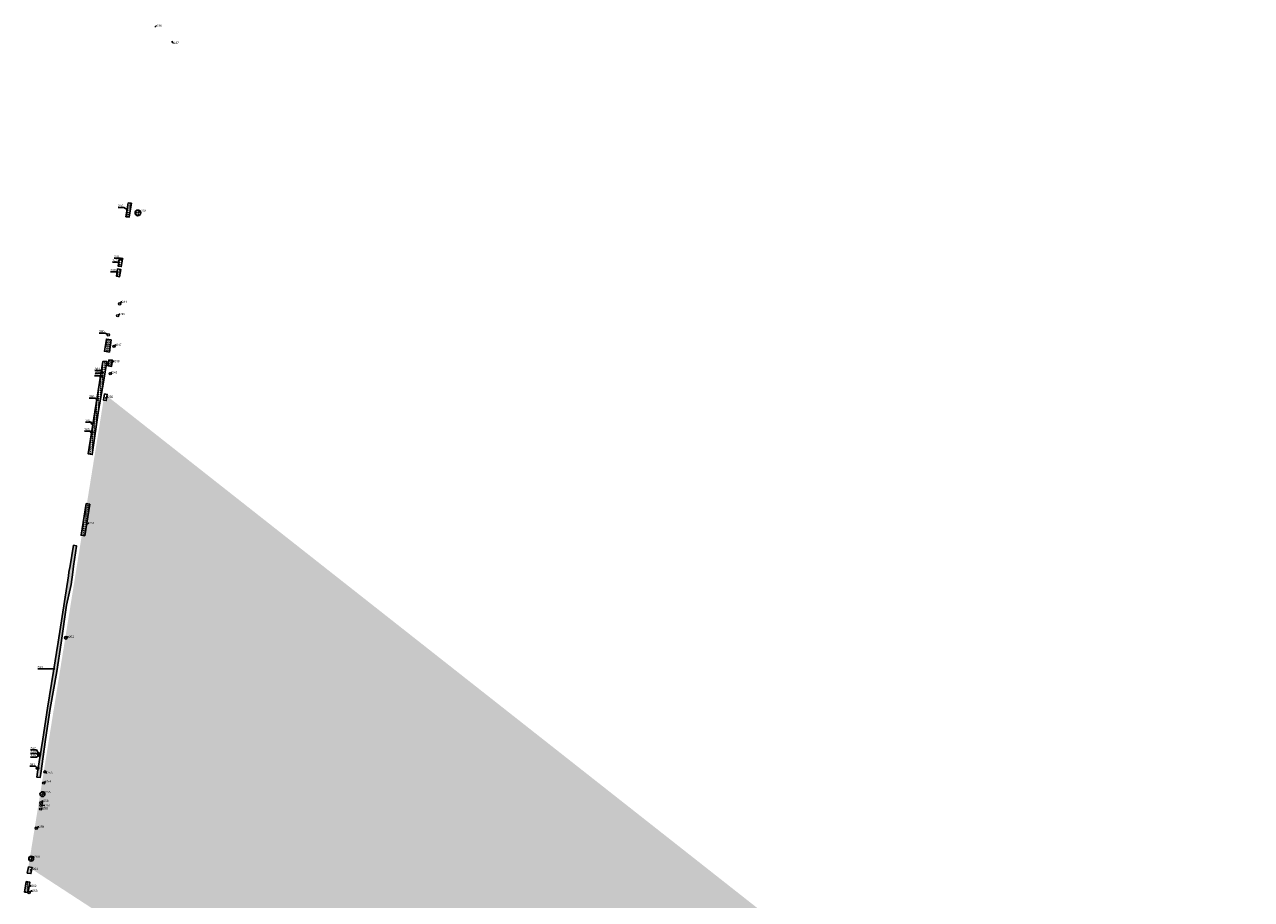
# Model space of a CAD drawing. Extents: x 5550606 to 5555059, y 5709169 to 5713510.
# Tile 23 of 33: x 5550728 to 5551722, y 5712801 to 5713510. Entities that reach past the tile are written whole.
import ezdxf
from ezdxf import colors
from ezdxf.entities.mleader import LeaderData, LeaderLine
from ezdxf.math import Vec2, Vec3

# ---------------------------------------------------------------- set-up
doc = ezdxf.new("R2010")
doc.units = 0
for name, color, linetype, lineweight in [('z_drzewa', 96, 'Continuous', 20), ('z_drzewa-etykiety', 96, 'Continuous', 9), ('z_krzewy-etykiety', 1, 'Continuous', 9)]:
    doc.layers.add(name, color=color, linetype=linetype, lineweight=lineweight)
doc.layers.add('z_krzewy', color=102, linetype='Continuous')
doc.styles.add('Z_Opisy', font='arial.ttf', dxfattribs={"height": 1.2})

msp = doc.modelspace()

# ---------------------------------------------------------------- hatches: boundary and pattern name
at = {"layer": 'z_krzewy'}
h = msp.add_hatch(dxfattribs=at)
h.set_pattern_fill('GOST_GLASS', color=256, scale=0.2, style=0)
h.paths.add_polyline_path([(5550812.08, 5713365.26), (5550810.26, 5713353.91), (5550812.78, 5713353.51), (5550814.62, 5713364.86)])
h = msp.add_hatch(dxfattribs=at)
h.set_pattern_fill('GOST_GLASS', color=256, scale=0.2, style=0)
edge = h.paths.add_edge_path()
edge.add_arc((5550819.94, 5713356.97), 2.3, 0, 360)
h = msp.add_hatch(dxfattribs=at)
h.set_pattern_fill('GOST_GLASS', color=256, scale=0.2, style=0)
h.paths.add_polyline_path([(5550803.51, 5713311.69), (5550802.56, 5713305.77), (5550805.07, 5713305.32), (5550806.09, 5713311.23)])
h = msp.add_hatch(dxfattribs=at)
h.set_pattern_fill('GOST_GLASS', color=256, scale=0.2, style=0)
h.paths.add_polyline_path([(5550804.82, 5713319.88), (5550803.87, 5713313.96), (5550806.43, 5713313.54), (5550807.4, 5713319.42)])
h = msp.add_hatch(dxfattribs=at)
h.set_pattern_fill('GOST_GLASS', color=256, scale=0.2, style=0)
h.paths.add_polyline_path([(5550798.36, 5713254.17), (5550794.41, 5713254.83), (5550792.83, 5713244.96), (5550796.78, 5713244.29)])
h = msp.add_hatch(dxfattribs=at)
h.set_pattern_fill('GOST_GLASS', color=256, scale=0.2, style=0)
h.paths.add_polyline_path([(5550794.65, 5713236.55), (5550792.17, 5713219.86), (5550787.88, 5713196.87), (5550782.91, 5713161.3), (5550779.54, 5713161.87), (5550791.52, 5713236.77)])
h = msp.add_hatch(dxfattribs=at)
h.set_pattern_fill('GOST_GLASS', color=256, scale=0.2, style=0)
h.paths.add_polyline_path([(5550796.43, 5713238.12), (5550799.39, 5713237.66), (5550798.62, 5713232.72), (5550795.66, 5713233.18)])
h = msp.add_hatch(dxfattribs=at)
h.set_pattern_fill('GOST_GLASS', color=256, scale=0.2, style=0)
edge = h.paths.add_edge_path(flags=0)
edge.add_arc((5550761.54, 5713012.89), 1, 0, 360)
h.paths.add_polyline_path([(5550767.63, 5713087.78), (5550770.12, 5713087.39), (5550770.07, 5713087.08), (5550767.81, 5713071.02), (5550767.28, 5713066.11), (5550765.8, 5713055.98), (5550762.01, 5713039.19), (5550757.66, 5713008.72), (5550754.17, 5712985.46), (5550748.88, 5712955.64), (5550745.15, 5712930.49), (5550741.24, 5712902.93), (5550740.75, 5712899.67), (5550737.97, 5712900.04), (5550738.57, 5712903.94), (5550742.83, 5712930.84), (5550746.78, 5712955.93), (5550751.53, 5712985.76), (5550755.23, 5713009.36), (5550763.66, 5713063.15), (5550764.1, 5713066.01), (5550764.94, 5713071.22)], flags=16)
edge = h.paths.add_edge_path()
edge.add_line((5550792.87, 5713210.34), (5550791.95, 5713205.42))
edge.add_line((5550791.95, 5713205.42), (5550794.32, 5713205.05))
edge.add_line((5550794.32, 5713205.05), (5550795.09, 5713209.99))
edge.add_line((5550795.09, 5713209.99), (5550792.88, 5713210.33))
edge.add_line((5550731.26, 5712827.38), (5550730.36, 5712822.28))
edge.add_line((5550730.36, 5712822.28), (5550733.33, 5712821.88))
edge.add_line((5550733.33, 5712821.88), (5550734.16, 5712826.99))
edge.add_line((5550734.16, 5712826.99), (5550731.26, 5712827.37))
edge.add_line((5553907.12, 5710758.21), (5553906.77, 5710759.41))
edge.add_line((5553906.77, 5710759.41), (5553906.55, 5710760.38))
edge.add_line((5553906.55, 5710760.38), (5553906.38, 5710761.26))
edge.add_line((5553906.38, 5710761.26), (5553906.22, 5710762.77))
edge.add_line((5553906.22, 5710762.77), (5553906.12, 5710766.51))
edge.add_line((5553906.12, 5710766.51), (5553906.03, 5710771.28))
edge.add_line((5553906.03, 5710771.28), (5553905.92, 5710777.5))
edge.add_line((5553905.92, 5710777.5), (5553905.77, 5710784.82))
edge.add_line((5553905.77, 5710784.82), (5553905.62, 5710794.17))
edge.add_line((5553905.62, 5710794.17), (5553905.32, 5710809.7))
edge.add_line((5553905.32, 5710809.7), (5553903.92, 5710834.46))
edge.add_line((5553903.92, 5710834.46), (5553903.54, 5710838))
edge.add_line((5553903.54, 5710838), (5553905.59, 5710837.61))
edge.add_line((5553905.59, 5710837.61), (5553905.32, 5710833.12))
edge.add_line((5553905.32, 5710833.12), (5553905.19, 5710820.9))
edge.add_line((5553905.19, 5710820.9), (5553906.2, 5710801.94))
edge.add_line((5553906.2, 5710801.94), (5553906.52, 5710791.72))
edge.add_line((5553906.52, 5710791.72), (5553906.84, 5710779.2))
edge.add_line((5553906.84, 5710779.2), (5553907.02, 5710767.56))
edge.add_line((5553907.02, 5710767.56), (5553907.36, 5710763.06))
edge.add_line((5553907.36, 5710763.06), (5553907.82, 5710758.16))
edge.add_line((5553907.82, 5710758.16), (5553907.11, 5710758.21))
h = msp.add_hatch(dxfattribs=at)
h.set_pattern_fill('GOST_GLASS', color=256, scale=0.2, style=0)
h.paths.add_polyline_path([(5550781.1, 5713121.08), (5550776.83, 5713095.56), (5550773.85, 5713095.87), (5550778.13, 5713121.55)], flags=17)
h = msp.add_hatch(dxfattribs=at)
h.set_pattern_fill('GOST_GLASS', color=256, scale=0.2, style=0)
edge = h.paths.add_edge_path(flags=0)
edge.add_arc((5550761.54, 5713012.89), 1, 0, 360)
h.paths.add_polyline_path([(5550767.63, 5713087.78), (5550770.12, 5713087.39), (5550770.07, 5713087.08), (5550767.81, 5713071.02), (5550767.28, 5713066.11), (5550765.8, 5713055.98), (5550762.01, 5713039.19), (5550757.66, 5713008.72), (5550754.17, 5712985.46), (5550748.88, 5712955.64), (5550745.15, 5712930.49), (5550741.24, 5712902.93), (5550740.75, 5712899.67), (5550737.97, 5712900.04), (5550738.57, 5712903.94), (5550742.83, 5712930.84), (5550746.78, 5712955.93), (5550751.53, 5712985.76), (5550755.23, 5713009.36), (5550763.66, 5713063.15), (5550764.1, 5713066.01), (5550764.94, 5713071.22)], flags=16)
h.paths.add_polyline_path([(5550767.63, 5713087.78), (5550770.12, 5713087.39), (5550770.07, 5713087.08), (5550767.81, 5713071.02), (5550767.28, 5713066.11), (5550765.8, 5713055.98), (5550762.01, 5713039.19), (5550757.66, 5713008.72), (5550754.17, 5712985.46), (5550748.88, 5712955.64), (5550745.15, 5712930.49), (5550741.24, 5712902.93), (5550740.75, 5712899.67), (5550737.97, 5712900.04), (5550738.57, 5712903.94), (5550742.83, 5712930.84), (5550746.78, 5712955.93), (5550751.53, 5712985.76), (5550755.23, 5713009.36), (5550763.66, 5713063.15), (5550764.1, 5713066.01), (5550764.94, 5713071.22)], flags=17)
h = msp.add_hatch(dxfattribs=at)
h.set_pattern_fill('GOST_GLASS', color=256, scale=0.2, style=0)
edge = h.paths.add_edge_path(flags=17)
edge.add_arc((5550742.61, 5712886.23), 2, 0, 360)
h = msp.add_hatch(dxfattribs=at)
h.set_pattern_fill('GOST_GLASS', color=256, scale=0.2, style=0)
edge = h.paths.add_edge_path(flags=17)
edge.add_arc((5550733.48, 5712834.02), 2, 0, 360)
h = msp.add_hatch(dxfattribs=at)
h.set_pattern_fill('GOST_GLASS', color=256, scale=0.2, style=0)
h.paths.add_polyline_path([(5550729.39, 5712815.4), (5550728.1, 5712807), (5550731.08, 5712806.67), (5550732.33, 5712815.08)])

# ---------------------------------------------------------------- linework, layer by layer
at = {"layer": 'z_drzewa'}
for centre in [(5550806.59, 5713319.58), (5550805.1, 5713283.32), (5550803.6, 5713273.84), (5550795.89, 5713258.25), (5550800.6, 5713248.96), (5550790.01, 5713224.7), (5550790.81, 5713227.58), (5550790.84, 5713227.82), (5550797.52, 5713226.85), (5550782.99, 5713186.64), (5550782.42, 5713179.63), (5550739.54, 5712918.17), (5550739.55, 5712918.9), (5550739.97, 5712917.88), (5550738.57, 5712907.29), (5550744.63, 5712904.26), (5550744.65, 5712904.29), (5550743.68, 5712895.27), (5550741.19, 5712874.3), (5550741.55, 5712877.26), (5550741.57, 5712879.26), (5550737.65, 5712858.72), (5550731.75, 5712806.52)]:
    msp.add_circle(centre, 1, dxfattribs=at)
at = {"layer": 'z_krzewy'}
for points in [[(5550812.08, 5713365.26), (5550810.26, 5713353.91), (5550812.78, 5713353.51), (5550814.62, 5713364.86), (5550812.08, 5713365.26)], [(5550803.51, 5713311.69), (5550802.56, 5713305.77), (5550805.07, 5713305.32), (5550806.09, 5713311.23), (5550803.51, 5713311.69)], [(5550804.82, 5713319.88), (5550803.87, 5713313.96), (5550806.43, 5713313.54), (5550807.4, 5713319.42), (5550804.82, 5713319.88)], [(5550798.36, 5713254.17), (5550794.41, 5713254.83), (5550792.83, 5713244.96), (5550796.78, 5713244.29), (5550798.36, 5713254.17)], [(5550794.65, 5713236.55), (5550794.65, 5713236.55), (5550794.65, 5713236.55), (5550792.17, 5713219.86), (5550787.88, 5713196.87), (5550782.91, 5713161.3), (5550779.54, 5713161.87), (5550791.52, 5713236.77), (5550791.52, 5713236.77), (5550791.52, 5713236.77), (5550791.52, 5713236.77), (5550794.65, 5713236.55)], [(5550796.43, 5713238.12), (5550799.39, 5713237.66), (5550798.62, 5713232.72), (5550795.66, 5713233.18), (5550796.43, 5713238.12)], [(5550792.87, 5713210.34), (5550791.95, 5713205.42), (5550794.32, 5713205.05), (5550795.09, 5713209.99), (5550792.88, 5713210.33)], [(5550781.1, 5713121.08), (5550776.83, 5713095.56), (5550773.85, 5713095.87), (5550778.13, 5713121.55), (5550781.1, 5713121.08)], [(5550731.26, 5712827.38), (5550730.36, 5712822.28), (5550733.33, 5712821.88), (5550734.16, 5712826.99), (5550731.26, 5712827.37)], [(5550729.39, 5712815.4), (5550728.1, 5712807), (5550731.08, 5712806.67), (5550732.33, 5712815.08), (5550729.39, 5712815.4)]]:
    msp.add_lwpolyline(points, dxfattribs=at)
msp.add_lwpolyline([(5550767.63, 5713087.78), (5550770.12, 5713087.39), (5550770.12, 5713087.39), (5550770.07, 5713087.08), (5550767.81, 5713071.02), (5550767.28, 5713066.11), (5550765.8, 5713055.98), (5550762.01, 5713039.19), (5550757.66, 5713008.72), (5550754.17, 5712985.46), (5550748.88, 5712955.64), (5550745.15, 5712930.49), (5550741.24, 5712902.93), (5550740.75, 5712899.67), (5550737.97, 5712900.04), (5550738.57, 5712903.94), (5550742.83, 5712930.84), (5550746.78, 5712955.93), (5550751.53, 5712985.76), (5550755.23, 5713009.36), (5550763.66, 5713063.15), (5550764.1, 5713066.01), (5550764.1, 5713066.01), (5550764.94, 5713071.22), (5550767.63, 5713087.78)], close=True, dxfattribs=at)
for centre, radius in [((5550819.94, 5713356.97), 2.3), ((5550761.54, 5713012.89), 1), ((5550742.61, 5712886.23), 2), ((5550733.48, 5712834.02), 2)]:
    msp.add_circle(centre, radius, dxfattribs=at)

# ---------------------------------------------------------------- leaders
at = {"layer": 'z_drzewa-etykiety'}
ml = msp.add_multileader_mtext('Standard', dxfattribs=at)
ml.set_content('236', color=256, style='Z_Opisy')
ml.set_leader_properties()
ml.build(insert=Vec2(0, 0))
ml.multileader.update_dxf_attribs({"text_right_attachment_type": 6, "dogleg_length": 0.358, "arrow_head_size": 0})
ctx = ml.context
ctx.base_point, ctx.char_height, ctx.arrow_head_size, ctx.landing_gap_size, ctx.plane_origin = Vec3(5550834.94, 5713508.59), 1.8, 0, 0.2, Vec3(5550833.72, 5713507.4)
ctx.right_attachment = 6
notes = []
notes.append((ctx, [(0, (1, 1, 0), (5550834.58, 5713508.59), (1, 0), 0.358, [(0, [(5550833.72, 5713507.4)], 0, [])])]))
ctx.mtext.insert, ctx.mtext.flow_direction = Vec3(5550835.14, 5713509.5), 5
ml = msp.add_multileader_mtext('Standard', dxfattribs=at)
ml.set_content('237', color=256, style='Z_Opisy')
ml.set_leader_properties()
ml.build(insert=Vec2(0, 0))
ml.multileader.update_dxf_attribs({"text_left_attachment_type": 2, "text_right_attachment_type": 6, "dogleg_length": 0.358, "arrow_head_size": 0})
ctx = ml.context
ctx.base_point, ctx.char_height, ctx.arrow_head_size, ctx.landing_gap_size, ctx.plane_origin = Vec3(5550848.64, 5713494.63), 1.8, 0, 0.2, Vec3(5550847.31, 5713496.09)
ctx.left_attachment, ctx.right_attachment = 2, 6
notes.append((ctx, [(0, (1, 1, 0), (5550848.28, 5713494.63), (1, 0), 0.358, [(0, [(5550847.31, 5713496.09)], 0, [])])]))
ctx.mtext.insert, ctx.mtext.flow_direction = Vec3(5550848.84, 5713495.55), 5
ml = msp.add_multileader_mtext('Standard', dxfattribs=at)
ml.set_content('241', color=256, style='Z_Opisy')
ml.set_leader_properties()
ml.build(insert=Vec2(0, 0))
ml.multileader.update_dxf_attribs({"text_right_attachment_type": 6, "dogleg_length": 0.358, "arrow_head_size": 0})
ctx = ml.context
ctx.base_point, ctx.char_height, ctx.arrow_head_size, ctx.landing_gap_size, ctx.plane_origin = Vec3(5550801.01, 5713321.68), 1.8, 0, 0.2, Vec3(5550806.59, 5713319.58)
ctx.right_attachment, ctx.text_align_type = 6, 2
notes.append((ctx, [(0, (1, 1, 0), (5550805.43, 5713320.42), (-1, 0), 0.358, [(0, [(5550806.59, 5713319.58)], 0, [])])]))
ctx.mtext.insert, ctx.mtext.alignment, ctx.mtext.flow_direction = Vec3(5550804.87, 5713322.58), 3, 5
ml = msp.add_multileader_mtext('Standard', dxfattribs=at)
ml.set_content('244', color=256, style='Z_Opisy')
ml.set_leader_properties()
ml.build(insert=Vec2(0, 0))
ml.multileader.update_dxf_attribs({"text_right_attachment_type": 6, "dogleg_length": 0.358, "arrow_head_size": 0})
ctx = ml.context
ctx.base_point, ctx.char_height, ctx.arrow_head_size, ctx.landing_gap_size, ctx.plane_origin = Vec3(5550806.78, 5713284.92), 1.8, 0, 0.2, Vec3(5550805.15, 5713283.34)
ctx.right_attachment = 6
notes.append((ctx, [(0, (1, 1, 0), (5550806.42, 5713284.92), (1, 0), 0.358, [(0, [(5550805.15, 5713283.34)], 0, [])])]))
ctx.mtext.insert, ctx.mtext.flow_direction = Vec3(5550806.98, 5713285.82), 5
ml = msp.add_multileader_mtext('Standard', dxfattribs=at)
ml.set_content('245', color=256, style='Z_Opisy')
ml.set_leader_properties()
ml.build(insert=Vec2(0, 0))
ml.multileader.update_dxf_attribs({"text_right_attachment_type": 6, "dogleg_length": 0.358, "arrow_head_size": 0})
ctx = ml.context
ctx.base_point, ctx.char_height, ctx.arrow_head_size, ctx.landing_gap_size, ctx.plane_origin = Vec3(5550805.2, 5713275.08), 1.8, 0, 0.2, Vec3(5550803.6, 5713273.84)
ctx.right_attachment = 6
notes.append((ctx, [(0, (1, 1, 0), (5550804.84, 5713275.08), (1, 0), 0.358, [(0, [(5550803.6, 5713273.84)], 0, [])])]))
ctx.mtext.insert, ctx.mtext.flow_direction = Vec3(5550805.4, 5713276), 5
ml = msp.add_multileader_mtext('Standard', dxfattribs=at)
ml.set_content('380', color=256, style='Z_Opisy')
ml.set_leader_properties()
ml.build(insert=Vec2(0, 0))
ml.multileader.update_dxf_attribs({"text_right_attachment_type": 6, "dogleg_length": 0.358, "arrow_head_size": 0})
ctx = ml.context
ctx.base_point, ctx.char_height, ctx.arrow_head_size, ctx.landing_gap_size, ctx.plane_origin = Vec3(5550788.56, 5713260.96), 1.8, 0, 0.2, Vec3(5550795.89, 5713258.25)
ctx.right_attachment, ctx.text_align_type = 6, 2
notes.append((ctx, [(0, (1, 1, 0), (5550793.29, 5713259.72), (-1, 0), 0.358, [(0, [(5550795.89, 5713258.25)], 0, [])])]))
ctx.mtext.insert, ctx.mtext.alignment, ctx.mtext.flow_direction = Vec3(5550792.73, 5713261.88), 3, 5
ml = msp.add_multileader_mtext('Standard', dxfattribs=at)
ml.set_content('247', color=256, style='Z_Opisy')
ml.set_leader_properties()
ml.build(insert=Vec2(0, 0))
ml.multileader.update_dxf_attribs({"text_right_attachment_type": 6, "dogleg_length": 0.358, "arrow_head_size": 0})
ctx = ml.context
ctx.base_point, ctx.char_height, ctx.arrow_head_size, ctx.landing_gap_size, ctx.plane_origin = Vec3(5550802.18, 5713250.12), 1.8, 0, 0.2, Vec3(5550800.69, 5713248.91)
ctx.right_attachment = 6
notes.append((ctx, [(0, (1, 1, 0), (5550801.82, 5713250.12), (1, 0), 0.358, [(0, [(5550800.69, 5713248.91)], 0, [])])]))
ctx.mtext.insert, ctx.mtext.flow_direction = Vec3(5550802.38, 5713251.02), 5
ml = msp.add_multileader_mtext('Standard', dxfattribs=at)
ml.set_content('381', color=256, style='Z_Opisy')
ml.set_leader_properties()
ml.build(insert=Vec2(0, 0))
ml.multileader.update_dxf_attribs({"text_right_attachment_type": 6, "dogleg_length": 0.358, "arrow_head_size": 0})
ctx = ml.context
ctx.base_point, ctx.char_height, ctx.arrow_head_size, ctx.landing_gap_size, ctx.plane_origin = Vec3(5550785.28, 5713230.64), 1.8, 0, 0.2, Vec3(5550790.84, 5713227.82)
ctx.right_attachment, ctx.text_align_type = 6, 2
notes.append((ctx, [(0, (1, 1, 0), (5550789.67, 5713229.4), (-1, 0), 0.358, [(0, [(5550790.84, 5713227.82)], 0, [])])]))
ctx.mtext.insert, ctx.mtext.alignment, ctx.mtext.flow_direction = Vec3(5550789.11, 5713231.56), 3, 5
ml = msp.add_multileader_mtext('Standard', dxfattribs=at)
ml.set_content('383', color=256, style='Z_Opisy')
ml.set_leader_properties()
ml.build(insert=Vec2(0, 0))
ml.multileader.update_dxf_attribs({"text_right_attachment_type": 6, "dogleg_length": 0.358, "arrow_head_size": 0})
ctx = ml.context
ctx.base_point, ctx.char_height, ctx.arrow_head_size, ctx.landing_gap_size, ctx.plane_origin = Vec3(5550784.63, 5713226.27), 1.8, 0, 0.2, Vec3(5550790.01, 5713224.7)
ctx.right_attachment, ctx.text_align_type = 6, 2
notes.append((ctx, [(0, (1, 1, 0), (5550789.36, 5713225.02), (-1, 0), 0.358, [(0, [(5550790.01, 5713224.7)], 0, [])])]))
ctx.mtext.insert, ctx.mtext.alignment, ctx.mtext.flow_direction = Vec3(5550788.8, 5713227.18), 3, 5
ml = msp.add_multileader_mtext('Standard', dxfattribs=at)
ml.set_content('382', color=256, style='Z_Opisy')
ml.set_leader_properties()
ml.build(insert=Vec2(0, 0))
ml.multileader.update_dxf_attribs({"text_right_attachment_type": 6, "dogleg_length": 0.358, "arrow_head_size": 0})
ctx = ml.context
ctx.base_point, ctx.char_height, ctx.arrow_head_size, ctx.landing_gap_size, ctx.plane_origin = Vec3(5550785.22, 5713228.34), 1.8, 0, 0.2, Vec3(5550790.81, 5713227.58)
ctx.right_attachment, ctx.text_align_type = 6, 2
notes.append((ctx, [(0, (1, 1, 0), (5550789.93, 5713227.09), (-1, 0), 0.358, [(0, [(5550790.81, 5713227.58)], 0, [])])]))
ctx.mtext.insert, ctx.mtext.alignment, ctx.mtext.flow_direction = Vec3(5550789.37, 5713229.25), 3, 5
ml = msp.add_multileader_mtext('Standard', dxfattribs=at)
ml.set_content('249', color=256, style='Z_Opisy')
ml.set_leader_properties()
ml.build(insert=Vec2(0, 0))
ml.multileader.update_dxf_attribs({"text_right_attachment_type": 6, "dogleg_length": 0.358, "arrow_head_size": 0})
ctx = ml.context
ctx.base_point, ctx.char_height, ctx.arrow_head_size, ctx.landing_gap_size, ctx.plane_origin = Vec3(5550798.81, 5713227.78), 1.8, 0, 0.2, Vec3(5550797.52, 5713226.85)
ctx.right_attachment = 6
notes.append((ctx, [(0, (1, 1, 0), (5550798.46, 5713227.78), (1, 0), 0.358, [(0, [(5550797.52, 5713226.85)], 0, [])])]))
ctx.mtext.insert, ctx.mtext.flow_direction = Vec3(5550799.01, 5713228.7), 5
ml = msp.add_multileader_mtext('Standard', dxfattribs=at)
ml.set_content('385', color=256, style='Z_Opisy')
ml.set_leader_properties()
ml.build(insert=Vec2(0, 0))
ml.multileader.update_dxf_attribs({"text_right_attachment_type": 6, "dogleg_length": 0.358, "arrow_head_size": 0})
ctx = ml.context
ctx.base_point, ctx.char_height, ctx.arrow_head_size, ctx.landing_gap_size, ctx.plane_origin = Vec3(5550776.48, 5713181.58), 1.8, 0, 0.2, Vec3(5550782.42, 5713179.63)
ctx.right_attachment, ctx.text_align_type = 6, 2
notes.append((ctx, [(0, (1, 1, 0), (5550781.23, 5713180.33), (-1, 0), 0.358, [(0, [(5550782.42, 5713179.63)], 0, [])])]))
ctx.mtext.insert, ctx.mtext.alignment, ctx.mtext.flow_direction = Vec3(5550780.67, 5713182.49), 3, 5
ml = msp.add_multileader_mtext('Standard', dxfattribs=at)
ml.set_content('384', color=256, style='Z_Opisy')
ml.set_leader_properties()
ml.build(insert=Vec2(0, 0))
ml.multileader.update_dxf_attribs({"text_right_attachment_type": 6, "dogleg_length": 0.358, "arrow_head_size": 0})
ctx = ml.context
ctx.base_point, ctx.char_height, ctx.arrow_head_size, ctx.landing_gap_size, ctx.plane_origin = Vec3(5550777.36, 5713188.7), 1.8, 0, 0.2, Vec3(5550782.95, 5713186.65)
ctx.right_attachment, ctx.text_align_type = 6, 2
notes.append((ctx, [(0, (1, 1, 0), (5550782.09, 5713187.45), (-1, 0), 0.358, [(0, [(5550782.95, 5713186.65)], 0, [])])]))
ctx.mtext.insert, ctx.mtext.alignment, ctx.mtext.flow_direction = Vec3(5550781.53, 5713189.61), 3, 5
ml = msp.add_multileader_mtext('Standard', dxfattribs=at)
ml.set_content('387', color=256, style='Z_Opisy')
ml.set_leader_properties()
ml.build(insert=Vec2(0, 0))
ml.multileader.update_dxf_attribs({"text_right_attachment_type": 6, "dogleg_length": 0.358, "arrow_head_size": 0})
ctx = ml.context
ctx.base_point, ctx.char_height, ctx.arrow_head_size, ctx.landing_gap_size, ctx.plane_origin = Vec3(5550733.01, 5712923.46), 1.8, 0, 0.2, Vec3(5550739.55, 5712918.9)
ctx.right_attachment, ctx.text_align_type = 6, 2
notes.append((ctx, [(0, (1, 1, 0), (5550737.75, 5712922.22), (-1, 0), 0.358, [(0, [(5550739.55, 5712918.9)], 0, [])])]))
ctx.mtext.insert, ctx.mtext.alignment, ctx.mtext.flow_direction = Vec3(5550737.19, 5712924.38), 3, 5
ml = msp.add_multileader_mtext('Standard', dxfattribs=at)
ml.set_content('388', color=256, style='Z_Opisy')
ml.set_leader_properties()
ml.build(insert=Vec2(0, 0))
ml.multileader.update_dxf_attribs({"text_right_attachment_type": 6, "dogleg_length": 0.358, "arrow_head_size": 0})
ctx = ml.context
ctx.base_point, ctx.char_height, ctx.arrow_head_size, ctx.landing_gap_size, ctx.plane_origin = Vec3(5550733.01, 5712920.45), 1.8, 0, 0.2, Vec3(5550739.54, 5712918.17)
ctx.right_attachment, ctx.text_align_type = 6, 2
notes.append((ctx, [(0, (1, 1, 0), (5550737.75, 5712919.2), (-1, 0), 0.358, [(0, [(5550739.54, 5712918.17)], 0, [])])]))
ctx.mtext.insert, ctx.mtext.alignment, ctx.mtext.flow_direction = Vec3(5550737.19, 5712921.36), 3, 5
ml = msp.add_multileader_mtext('Standard', dxfattribs=at)
ml.set_content('389', color=256, style='Z_Opisy')
ml.set_leader_properties()
ml.build(insert=Vec2(0, 0))
ml.multileader.update_dxf_attribs({"text_right_attachment_type": 6, "dogleg_length": 0.358, "arrow_head_size": 0})
ctx = ml.context
ctx.base_point, ctx.char_height, ctx.arrow_head_size, ctx.landing_gap_size, ctx.plane_origin = Vec3(5550733.01, 5712917.46), 1.8, 0, 0.2, Vec3(5550739.97, 5712917.88)
ctx.right_attachment, ctx.text_align_type = 6, 2
notes.append((ctx, [(0, (1, 1, 0), (5550737.75, 5712916.22), (-1, 0), 0.358, [(0, [(5550739.97, 5712917.88)], 0, [])])]))
ctx.mtext.insert, ctx.mtext.alignment, ctx.mtext.flow_direction = Vec3(5550737.19, 5712918.38), 3, 5
ml = msp.add_multileader_mtext('Standard', dxfattribs=at)
ml.set_content('391', color=256, style='Z_Opisy')
ml.set_leader_properties()
ml.build(insert=Vec2(0, 0))
ml.multileader.update_dxf_attribs({"text_right_attachment_type": 6, "dogleg_length": 0.358, "arrow_head_size": 0})
ctx = ml.context
ctx.base_point, ctx.char_height, ctx.arrow_head_size, ctx.landing_gap_size, ctx.plane_origin = Vec3(5550732.7, 5712910.18), 1.8, 0, 0.2, Vec3(5550738.6, 5712907.32)
ctx.right_attachment, ctx.text_align_type = 6, 2
notes.append((ctx, [(0, (1, 1, 0), (5550737.09, 5712908.94), (-1, 0), 0.358, [(0, [(5550738.6, 5712907.32)], 0, [])])]))
ctx.mtext.insert, ctx.mtext.alignment, ctx.mtext.flow_direction = Vec3(5550736.53, 5712911.1), 3, 5
ml = msp.add_multileader_mtext('Standard', dxfattribs=at)
ml.set_content('253', color=256, style='Z_Opisy')
ml.set_leader_properties()
ml.build(insert=Vec2(0, 0))
ml.multileader.update_dxf_attribs({"text_right_attachment_type": 6, "dogleg_length": 0.358, "arrow_head_size": 0})
ctx = ml.context
ctx.base_point, ctx.char_height, ctx.arrow_head_size, ctx.landing_gap_size, ctx.plane_origin = Vec3(5550746.27, 5712903.63), 1.8, 0, 0.2, Vec3(5550744.66, 5712904.28)
ctx.right_attachment = 6
notes.append((ctx, [(0, (1, 1, 0), (5550745.92, 5712903.63), (1, 0), 0.358, [(0, [(5550744.66, 5712904.28)], 0, [])])]))
ctx.mtext.insert, ctx.mtext.flow_direction = Vec3(5550746.47, 5712904.54), 5
ml = msp.add_multileader_mtext('Standard', dxfattribs=at)
ml.set_content('254', color=256, style='Z_Opisy')
ml.set_leader_properties()
ml.build(insert=Vec2(0, 0))
ml.multileader.update_dxf_attribs({"text_right_attachment_type": 6, "dogleg_length": 0.358, "arrow_head_size": 0})
ctx = ml.context
ctx.base_point, ctx.char_height, ctx.arrow_head_size, ctx.landing_gap_size, ctx.plane_origin = Vec3(5550745.16, 5712896.62), 1.8, 0, 0.2, Vec3(5550743.68, 5712895.2)
ctx.right_attachment = 6
notes.append((ctx, [(0, (1, 1, 0), (5550744.8, 5712896.62), (1, 0), 0.358, [(0, [(5550743.68, 5712895.2)], 0, [])])]))
ctx.mtext.insert, ctx.mtext.flow_direction = Vec3(5550745.36, 5712897.54), 5
ml = msp.add_multileader_mtext('Standard', dxfattribs=at)
ml.set_content('258', color=256, style='Z_Opisy')
ml.set_leader_properties()
ml.build(insert=Vec2(0, 0))
ml.multileader.update_dxf_attribs({"text_right_attachment_type": 6, "dogleg_length": 0.358, "arrow_head_size": 0})
ctx = ml.context
ctx.base_point, ctx.char_height, ctx.arrow_head_size, ctx.landing_gap_size, ctx.plane_origin = Vec3(5550742.62, 5712874.87), 1.8, 0, 0.2, Vec3(5550741.19, 5712874.3)
ctx.right_attachment = 6
notes.append((ctx, [(0, (1, 1, 0), (5550742.26, 5712874.87), (1, 0), 0.358, [(0, [(5550741.19, 5712874.3)], 0, [])])]))
ctx.mtext.insert, ctx.mtext.flow_direction = Vec3(5550742.82, 5712875.78), 5
ml = msp.add_multileader_mtext('Standard', dxfattribs=at)
ml.set_content('257', color=256, style='Z_Opisy')
ml.set_leader_properties()
ml.build(insert=Vec2(0, 0))
ml.multileader.update_dxf_attribs({"text_right_attachment_type": 6, "dogleg_length": 0.358, "arrow_head_size": 0})
ctx = ml.context
ctx.base_point, ctx.char_height, ctx.arrow_head_size, ctx.landing_gap_size, ctx.plane_origin = Vec3(5550744.56, 5712877.2), 1.8, 0, 0.2, Vec3(5550741.55, 5712877.26)
ctx.right_attachment = 6
notes.append((ctx, [(0, (1, 1, 0), (5550744.2, 5712877.2), (1, 0), 0.358, [(0, [(5550741.55, 5712877.26)], 0, [])])]))
ctx.mtext.insert, ctx.mtext.flow_direction = Vec3(5550744.76, 5712878.12), 5
ml = msp.add_multileader_mtext('Standard', dxfattribs=at)
ml.set_content('256', color=256, style='Z_Opisy')
ml.set_leader_properties()
ml.build(insert=Vec2(0, 0))
ml.multileader.update_dxf_attribs({"text_right_attachment_type": 6, "dogleg_length": 0.358, "arrow_head_size": 0})
ctx = ml.context
ctx.base_point, ctx.char_height, ctx.arrow_head_size, ctx.landing_gap_size, ctx.plane_origin = Vec3(5550743.09, 5712880.78), 1.8, 0, 0.2, Vec3(5550741.7, 5712879.31)
ctx.right_attachment = 6
notes.append((ctx, [(0, (1, 1, 0), (5550742.73, 5712880.78), (1, 0), 0.358, [(0, [(5550741.7, 5712879.31)], 0, [])])]))
ctx.mtext.insert, ctx.mtext.flow_direction = Vec3(5550743.29, 5712881.7), 5
ml = msp.add_multileader_mtext('Standard', dxfattribs=at)
ml.set_content('259', color=256, style='Z_Opisy')
ml.set_leader_properties()
ml.build(insert=Vec2(0, 0))
ml.multileader.update_dxf_attribs({"text_right_attachment_type": 6, "dogleg_length": 0.358, "arrow_head_size": 0})
ctx = ml.context
ctx.base_point, ctx.char_height, ctx.arrow_head_size, ctx.landing_gap_size, ctx.plane_origin = Vec3(5550739.6, 5712859.87), 1.8, 0, 0.2, Vec3(5550737.58, 5712858.67)
ctx.right_attachment = 6
notes.append((ctx, [(0, (1, 1, 0), (5550739.24, 5712859.87), (1, 0), 0.358, [(0, [(5550737.58, 5712858.67)], 0, [])])]))
ctx.mtext.insert, ctx.mtext.flow_direction = Vec3(5550739.8, 5712860.78), 5
ml = msp.add_multileader_mtext('Standard', dxfattribs=at)
ml.set_content('263', color=256, style='Z_Opisy')
ml.set_leader_properties()
ml.build(insert=Vec2(0, 0))
ml.multileader.update_dxf_attribs({"text_right_attachment_type": 6, "dogleg_length": 0.358, "arrow_head_size": 0})
ctx = ml.context
ctx.base_point, ctx.char_height, ctx.arrow_head_size, ctx.landing_gap_size, ctx.plane_origin = Vec3(5550734.17, 5712807.97), 1.8, 0, 0.2, Vec3(5550731.75, 5712806.52)
ctx.right_attachment = 6
notes.append((ctx, [(0, (1, 1, 0), (5550733.81, 5712807.97), (1, 0), 0.358, [(0, [(5550731.75, 5712806.52)], 0, [])])]))
ctx.mtext.insert, ctx.mtext.flow_direction = Vec3(5550734.37, 5712808.89), 5
at = {"layer": 'z_krzewy-etykiety'}
ml = msp.add_multileader_mtext('Standard', dxfattribs=at)
ml.set_content('240', color=256, style='Z_Opisy')
ml.set_leader_properties()
ml.build(insert=Vec2(0, 0))
ml.multileader.update_dxf_attribs({"text_right_attachment_type": 6, "dogleg_length": 0.358, "arrow_head_size": 0})
ctx = ml.context
ctx.base_point, ctx.char_height, ctx.arrow_head_size, ctx.landing_gap_size, ctx.plane_origin = Vec3(5550803.87, 5713362.73), 1.8, 0, 0.2, Vec3(5550812.06, 5713359.17)
ctx.right_attachment, ctx.text_align_type = 6, 2
notes.append((ctx, [(0, (1, 1, 0), (5550808.63, 5713361.48), (-1, 0), 0.358, [(0, [(5550812.06, 5713359.17)], 0, [])])]))
ctx.mtext.insert, ctx.mtext.alignment, ctx.mtext.flow_direction = Vec3(5550808.07, 5713363.64), 3, 5
ml = msp.add_multileader_mtext('Standard', dxfattribs=at)
ml.set_content('238', color=256, style='Z_Opisy')
ml.set_leader_properties()
ml.build(insert=Vec2(0, 0))
ml.multileader.update_dxf_attribs({"text_right_attachment_type": 6, "dogleg_length": 0.358, "arrow_head_size": 0})
ctx = ml.context
ctx.base_point, ctx.char_height, ctx.arrow_head_size, ctx.landing_gap_size, ctx.plane_origin = Vec3(5550822.13, 5713358.78), 1.8, 0, 0.2, Vec3(5550819.96, 5713356.97)
ctx.right_attachment = 6
notes.append((ctx, [(0, (1, 1, 0), (5550821.77, 5713358.78), (1, 0), 0.358, [(0, [(5550819.96, 5713356.97)], 0, [])])]))
ctx.mtext.insert, ctx.mtext.flow_direction = Vec3(5550822.33, 5713359.7), 5
ml = msp.add_multileader_mtext('Standard', dxfattribs=at)
ml.set_content('243', color=256, style='Z_Opisy')
ml.set_leader_properties()
ml.build(insert=Vec2(0, 0))
ml.multileader.update_dxf_attribs({"text_right_attachment_type": 6, "dogleg_length": 0.358, "arrow_head_size": 0})
ctx = ml.context
ctx.base_point, ctx.char_height, ctx.arrow_head_size, ctx.landing_gap_size, ctx.plane_origin = Vec3(5550797.6, 5713310.64), 1.8, 0, 0.2, Vec3(5550803.83, 5713308.49)
ctx.right_attachment, ctx.text_align_type = 6, 2
notes.append((ctx, [(0, (1, 1, 0), (5550802.36, 5713309.39), (-1, 0), 0.358, [(0, [(5550803.83, 5713308.49)], 0, [])])]))
ctx.mtext.insert, ctx.mtext.alignment, ctx.mtext.flow_direction = Vec3(5550801.8, 5713311.55), 3, 5
ml = msp.add_multileader_mtext('Standard', dxfattribs=at)
ml.set_content('242', color=256, style='Z_Opisy')
ml.set_leader_properties()
ml.build(insert=Vec2(0, 0))
ml.multileader.update_dxf_attribs({"text_right_attachment_type": 6, "dogleg_length": 0.358, "arrow_head_size": 0})
ctx = ml.context
ctx.base_point, ctx.char_height, ctx.arrow_head_size, ctx.landing_gap_size, ctx.plane_origin = Vec3(5550799.29, 5713318.39), 1.8, 0, 0.2, Vec3(5550805.16, 5713316.45)
ctx.right_attachment, ctx.text_align_type = 6, 2
notes.append((ctx, [(0, (1, 1, 0), (5550804.04, 5713317.13), (-1, 0), 0.358, [(0, [(5550805.16, 5713316.45)], 0, [])])]))
ctx.mtext.insert, ctx.mtext.alignment, ctx.mtext.flow_direction = Vec3(5550803.48, 5713319.29), 3, 5
ml = msp.add_multileader_mtext('Standard', dxfattribs=at)
ml.set_content('248', color=256, style='Z_Opisy')
ml.set_leader_properties()
ml.build(insert=Vec2(0, 0))
ml.multileader.update_dxf_attribs({"text_right_attachment_type": 6, "dogleg_length": 0.358, "arrow_head_size": 0})
ctx = ml.context
ctx.base_point, ctx.char_height, ctx.arrow_head_size, ctx.landing_gap_size, ctx.plane_origin = Vec3(5550800.64, 5713236.9), 1.8, 0, 0.2, Vec3(5550798.67, 5713235.43)
ctx.right_attachment = 6
notes.append((ctx, [(0, (1, 1, 0), (5550800.29, 5713236.9), (1, 0), 0.358, [(0, [(5550798.67, 5713235.43)], 0, [])])]))
ctx.mtext.insert, ctx.mtext.flow_direction = Vec3(5550800.84, 5713237.82), 5
ml = msp.add_multileader_mtext('Standard', dxfattribs=at)
ml.set_content('386', color=256, style='Z_Opisy')
ml.set_leader_properties()
ml.build(insert=Vec2(0, 0))
ml.multileader.update_dxf_attribs({"text_right_attachment_type": 6, "dogleg_length": 0.358, "arrow_head_size": 0})
ctx = ml.context
ctx.base_point, ctx.char_height, ctx.arrow_head_size, ctx.landing_gap_size, ctx.plane_origin = Vec3(5550780.45, 5713208.3), 1.8, 0, 0.2, Vec3(5550787.73, 5713205.14)
ctx.right_attachment, ctx.text_align_type = 6, 2
notes.append((ctx, [(0, (1, 1, 0), (5550785.19, 5713207.05), (-1, 0), 0.358, [(0, [(5550787.73, 5713205.14)], 0, [])])]))
ctx.mtext.insert, ctx.mtext.alignment, ctx.mtext.flow_direction = Vec3(5550784.63, 5713209.21), 3, 5
ml = msp.add_multileader_mtext('Standard', dxfattribs=at)
ml.set_content('250', color=256, style='Z_Opisy')
ml.set_leader_properties()
ml.build(insert=Vec2(0, 0))
ml.multileader.update_dxf_attribs({"text_right_attachment_type": 6, "dogleg_length": 0.358, "arrow_head_size": 0})
ctx = ml.context
ctx.base_point, ctx.char_height, ctx.arrow_head_size, ctx.landing_gap_size, ctx.plane_origin = Vec3(5550795.55, 5713208.01), 1.8, 0, 0.2, Vec3(5550793.53, 5713206.85)
ctx.right_attachment = 6
notes.append((ctx, [(0, (1, 1, 0), (5550795.19, 5713208.01), (1, 0), 0.358, [(0, [(5550793.53, 5713206.85)], 0, [])])]))
ctx.mtext.insert, ctx.mtext.flow_direction = Vec3(5550795.75, 5713208.92), 5
ml = msp.add_multileader_mtext('Standard', dxfattribs=at)
ml.set_content('251', color=256, style='Z_Opisy')
ml.set_leader_properties()
ml.build(insert=Vec2(0, 0))
ml.multileader.update_dxf_attribs({"text_right_attachment_type": 6, "dogleg_length": 0.358, "arrow_head_size": 0})
ctx = ml.context
ctx.base_point, ctx.char_height, ctx.arrow_head_size, ctx.landing_gap_size, ctx.plane_origin = Vec3(5550780.3, 5713105.84), 1.8, 0, 0.2, Vec3(5550777.8, 5713104.5)
ctx.right_attachment = 6
notes.append((ctx, [(0, (1, 1, 0), (5550779.94, 5713105.84), (1, 0), 0.358, [(0, [(5550777.8, 5713104.5)], 0, [])])]))
ctx.mtext.insert, ctx.mtext.flow_direction = Vec3(5550780.5, 5713106.76), 5
ml = msp.add_multileader_mtext('Standard', dxfattribs=at)
ml.set_content('252', color=256, style='Z_Opisy')
ml.set_leader_properties()
ml.build(insert=Vec2(0, 0))
ml.multileader.update_dxf_attribs({"text_right_attachment_type": 6, "dogleg_length": 0.358, "arrow_head_size": 0})
ctx = ml.context
ctx.base_point, ctx.char_height, ctx.arrow_head_size, ctx.landing_gap_size, ctx.plane_origin = Vec3(5550763.78, 5713013.61), 1.8, 0, 0.2, Vec3(5550761.54, 5713012.89)
ctx.right_attachment = 6
notes.append((ctx, [(1, (1, 1, 0), (5550763.42, 5713013.61), (1, 0), 0.358, [(0, [(5550761.54, 5713012.89)], 0, [])])]))
ctx.mtext.insert, ctx.mtext.flow_direction = Vec3(5550763.98, 5713014.52), 5
ml = msp.add_multileader_mtext('Standard', dxfattribs=at)
ml.set_content('390', color=256, style='Z_Opisy')
ml.set_leader_properties()
ml.build(insert=Vec2(0, 0))
ml.multileader.update_dxf_attribs({"text_right_attachment_type": 6, "dogleg_length": 0.358, "arrow_head_size": 0})
ctx = ml.context
ctx.base_point, ctx.char_height, ctx.arrow_head_size, ctx.landing_gap_size, ctx.plane_origin = Vec3(5550738.71, 5712989.08), 1.8, 0, 0.2, Vec3(5550751.55, 5712985.85)
ctx.right_attachment, ctx.text_align_type = 6, 2
notes.append((ctx, [(0, (1, 1, 0), (5550743.44, 5712987.84), (-1, 0), 0.358, [(0, [(5550752.57, 5712987.88)], 0, [])])]))
ctx.mtext.insert, ctx.mtext.alignment, ctx.mtext.flow_direction = Vec3(5550742.88, 5712990), 3, 5
ml = msp.add_multileader_mtext('Standard', dxfattribs=at)
ml.set_content('255', color=256, style='Z_Opisy')
ml.set_leader_properties()
ml.build(insert=Vec2(0, 0))
ml.multileader.update_dxf_attribs({"text_right_attachment_type": 6, "dogleg_length": 0.358, "arrow_head_size": 0})
ctx = ml.context
ctx.base_point, ctx.char_height, ctx.arrow_head_size, ctx.landing_gap_size, ctx.plane_origin = Vec3(5550744.72, 5712887.96), 1.8, 0, 0.2, Vec3(5550742.61, 5712886.23)
ctx.right_attachment = 6
notes.append((ctx, [(0, (1, 1, 0), (5550744.37, 5712887.96), (1, 0), 0.358, [(0, [(5550742.61, 5712886.23)], 0, [])])]))
ctx.mtext.insert, ctx.mtext.flow_direction = Vec3(5550744.92, 5712888.88), 5
ml = msp.add_multileader_mtext('Standard', dxfattribs=at)
ml.set_content('260', color=256, style='Z_Opisy')
ml.set_leader_properties()
ml.build(insert=Vec2(0, 0))
ml.multileader.update_dxf_attribs({"text_right_attachment_type": 6, "dogleg_length": 0.358, "arrow_head_size": 0})
ctx = ml.context
ctx.base_point, ctx.char_height, ctx.arrow_head_size, ctx.landing_gap_size, ctx.plane_origin = Vec3(5550735.88, 5712835.61), 1.8, 0, 0.2, Vec3(5550733.49, 5712834.02)
ctx.right_attachment = 6
notes.append((ctx, [(0, (1, 1, 0), (5550735.52, 5712835.61), (1, 0), 0.358, [(0, [(5550733.49, 5712834.02)], 0, [])])]))
ctx.mtext.insert, ctx.mtext.flow_direction = Vec3(5550736.08, 5712836.52), 5
ml = msp.add_multileader_mtext('Standard', dxfattribs=at)
ml.set_content('261', color=256, style='Z_Opisy')
ml.set_leader_properties()
ml.build(insert=Vec2(0, 0))
ml.multileader.update_dxf_attribs({"text_right_attachment_type": 6, "dogleg_length": 0.358, "arrow_head_size": 0})
ctx = ml.context
ctx.base_point, ctx.char_height, ctx.arrow_head_size, ctx.landing_gap_size, ctx.plane_origin = Vec3(5550734.55, 5712825.74), 1.8, 0, 0.2, Vec3(5550732.67, 5712824.48)
ctx.right_attachment = 6
notes.append((ctx, [(0, (1, 1, 0), (5550734.19, 5712825.74), (1, 0), 0.358, [(0, [(5550732.67, 5712824.48)], 0, [])])]))
ctx.mtext.insert, ctx.mtext.flow_direction = Vec3(5550734.75, 5712826.65), 5
ml = msp.add_multileader_mtext('Standard', dxfattribs=at)
ml.set_content('262', color=256, style='Z_Opisy')
ml.set_leader_properties()
ml.build(insert=Vec2(0, 0))
ml.multileader.update_dxf_attribs({"text_right_attachment_type": 6, "dogleg_length": 0.358, "arrow_head_size": 0})
ctx = ml.context
ctx.base_point, ctx.char_height, ctx.arrow_head_size, ctx.landing_gap_size, ctx.plane_origin = Vec3(5550733.45, 5712811.98), 1.8, 0, 0.2, Vec3(5550731.05, 5712810.9)
ctx.right_attachment = 6
notes.append((ctx, [(0, (1, 1, 0), (5550733.09, 5712811.98), (1, 0), 0.358, [(0, [(5550731.05, 5712810.9)], 0, [])])]))
ctx.mtext.insert, ctx.mtext.flow_direction = Vec3(5550733.65, 5712812.9), 5
for ctx, leaders in notes:
    for number, flags, end, landing, length, lines in leaders:
        leader = LeaderData()
        leader.index, (leader.has_last_leader_line, leader.has_dogleg_vector, leader.attachment_direction) = number, flags
        leader.last_leader_point, leader.dogleg_vector, leader.dogleg_length = Vec3(end), Vec3(landing), length
        for number, points, colour, breaks in lines:
            line = LeaderLine()
            line.index, line.vertices, line.color, line.breaks = number, Vec3.list(points), colors.encode_raw_color(colour), breaks
            leader.lines.append(line)
        ctx.leaders.append(leader)

doc.saveas('drawing.dxf')
